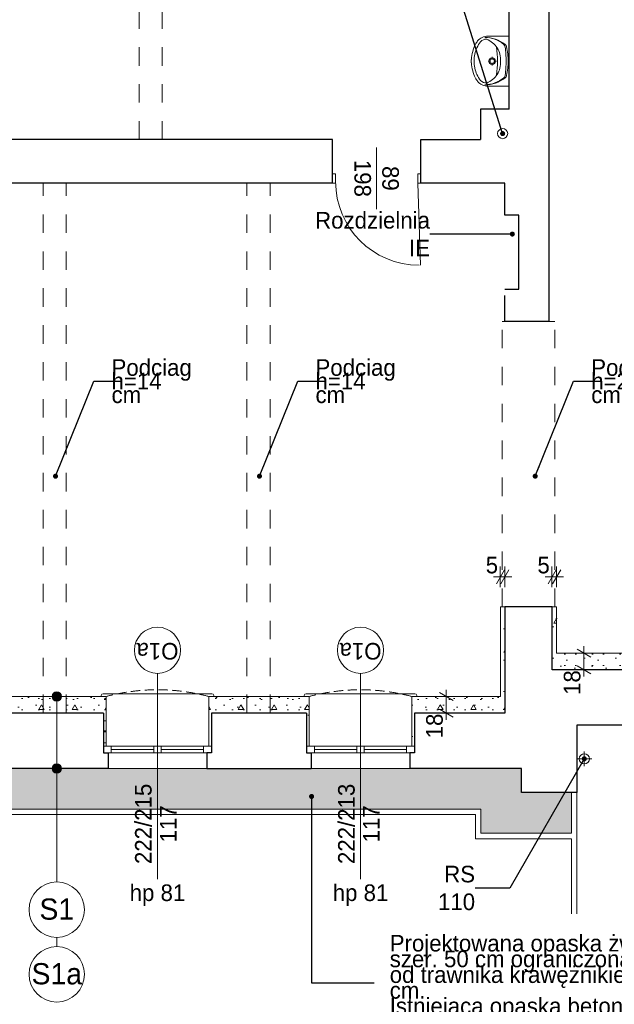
# Model space of a CAD drawing. Extents: x -145259 to -66341, y -2316 to 227384.
# Tile 18 of 141: x -105507 to -99064, y 44510 to 55172. Entities that reach past the tile are written whole.
import ezdxf

# ---------------------------------------------------------------- set-up
doc = ezdxf.new("R2010")
doc.units = 0
doc.header["$MEASUREMENT"] = 0
for name, pattern in [('Dashed', [564.444447, 282.222223, -282.222223]), ('Krawędzie ukryte', [150, 100, -50]), ('Przerywana', [400, 200, -200])]:
    doc.linetypes.add(name, pattern=pattern)
for name, color, linetype in [('Arch ocieplenie', 7, 'Continuous'), ('Arch opisy', 7, 'Continuous'), ('Arch wymiary', 7, 'Continuous'), ('INWENT wyposarzenie', 7, 'Continuous')]:
    doc.layers.add(name, color=color, linetype=linetype)
for name, color, linetype, lineweight in [('Arch ocieplenie_Nr_Pióra__21', 7, 'Continuous', 13), ('Arch opisy okien_Nr_Pióra__21', 7, 'Continuous', 13), ('Arch opisy_Nr_Pióra__1', 7, 'Continuous', 25), ('Arch opisy_Nr_Pióra__21', 7, 'Continuous', 13), ('Arch teren_Nr_Pióra__5', 7, 'Continuous', 13), ('Arch wymiary_Nr_Pióra__21', 7, 'Continuous', 13), ('Arch wymiary_Nr_Pióra__5', 7, 'Continuous', 13), ('INWENT ODWODNIENIE_Nr_Pióra__21', 7, 'Continuous', 13), ('INWENT OPISY_Nr_Pióra__21', 7, 'Continuous', 13), ('INWENT STROPY_Nr_Pióra__21', 7, 'Continuous', 13), ('INWENT wyposarzenie_Nr_Pióra__21', 7, 'Continuous', 13), ('INWENT. DRZWI_Nr_Pióra__21', 7, 'Continuous', 13), ('INWENT. OKNA_Nr_Pióra__21', 7, 'Continuous', 13), ('INWENT.ŚCIANY_Nr_Pióra__1', 7, 'Continuous', 25), ('INWENT.ŚCIANY_Nr_Pióra__21', 7, 'Continuous', 13)]:
    doc.layers.add(name, color=color, linetype=linetype, lineweight=lineweight)
doc.layers.add('Arch okna_Nr_Pióra__82', color=7, linetype='Continuous', lineweight=20, true_color=0xaaaaaa)
doc.layers.add('INWENT kanalizacja_Nr_Pióra__118', color=7, linetype='Continuous', lineweight=13, true_color=0x573938)
doc.styles.add('GENERATED_STYLE_1', font='txt')
doc.styles.add('GENERATED_STYLE_4', font='txt')
doc.styles.add('GENERATED_STYLE_6', font='txt')
doc.styles.add('GENERATED_STYLE_7', font='txt')
doc.styles.add('GENERATED_STYLE_8', font='txt')
doc.dimstyles.new('GENERATED_STYLE__1', dxfattribs={"dimtxt": 179.999995, "dimasz": 114, "dimexe": 0.18, "dimexo": 0, "dimgap": 0.09, "dimtad": 1, "dimdec": 0, "dimlfac": 0.1, "dimzin": 0, "dimdsep": 46, "dimtxsty": 'GENERATED_STYLE_1', "dimblk": 'ARROWHEAD_2', "dimblk1": 'ARROWHEAD_2', "dimblk2": 'ARROWHEAD_2', "dimcen": 0.09, "dimclrd": 7, "dimclre": 7, "dimclrt": 7, "dimazin": 0, "dimtfac": 1, "dimtdec": 4, "dimtmove": 0, "dimatfit": 3, "dimfxl": 0, "dimtolj": 1, "dimtzin": 0, "dimarcsym": 0})
doc.dimstyles.new('GENERATED_STYLE__2', dxfattribs={"dimtxt": 179.999995, "dimasz": 114, "dimexe": 0.18, "dimexo": 0, "dimgap": 0.09, "dimtad": 1, "dimtih": 1, "dimtoh": 1, "dimdec": 0, "dimlfac": 0.1, "dimzin": 0, "dimdsep": 46, "dimtxsty": 'GENERATED_STYLE_1', "dimblk": 'ARROWHEAD_2', "dimblk1": 'ARROWHEAD_2', "dimblk2": 'ARROWHEAD_2', "dimcen": 0.09, "dimclrd": 7, "dimclre": 7, "dimclrt": 7, "dimazin": 0, "dimtfac": 1, "dimtdec": 4, "dimtmove": 0, "dimatfit": 3, "dimfxl": 0, "dimtolj": 1, "dimtzin": 0, "dimarcsym": 0})
doc.dimstyles.new('GENERATED_STYLE__9', dxfattribs={"dimtxt": 0.18, "dimasz": 109.44, "dimexe": 0.18, "dimexo": 0.0625, "dimgap": 0.09, "dimtad": 0, "dimtih": 1, "dimtoh": 1, "dimdec": 4, "dimzin": 0, "dimdsep": 46, "dimcen": 0.09, "dimadec": 0, "dimazin": 0, "dimtfac": 1, "dimtdec": 4, "dimtmove": 0, "dimatfit": 3, "dimldrblk": 'ARROWHEAD_11', "dimfxl": 0, "dimtolj": 1, "dimtzin": 0, "dimarcsym": 0})
pattern_1 = [(0, (0, 0), (0, 623.5383), [60, -300]), (0, (180, 311.8), (0, 623.5383), [60, -300]), (60, (0, 0), (-540, 311.769), [60, -300]), (60, (360, 0), (-540, 311.769), [60, -300]), (120, (60, 0), (540, 311.769), [60, -300]), (120, (420, 0), (540, 311.769), [60, -300]), (0, (0, 60), (0, 120), [0, -120, 0, -180]), (45, (60, 60), (-84.85282, 84.85282), [0, -90, 0, -150])]

# ---------------------------------------------------------------- blocks, each defined once
blk = doc.blocks.new('Ściana_127', base_point=(-100249, 47664))
at = {"layer": 'Arch ocieplenie_Nr_Pióra__21', "linetype": 'Continuous'}
h = blk.add_hatch(dxfattribs=at)
h.set_pattern_fill('Structural_Concrete', color=256, style=0, pattern_type=2)
h.set_pattern_definition(pattern_1)
h.paths.add_polyline_path([(-100249, 47664), (-100249, 48814), (-100299, 48814), (-100299, 47844)], flags=0)
for p, q in [((-100249, 48814), (-100299, 48814)), ((-100299, 48814), (-100299, 47844)), ((-100249, 47664), (-100249, 48814))]:
    blk.add_line(p, q, dxfattribs=at)
blk = doc.blocks.new('Ściana_128', base_point=(-99739, 48134))
at = {"layer": 'Arch ocieplenie_Nr_Pióra__21', "linetype": 'Continuous'}
h = blk.add_hatch(dxfattribs=at)
h.set_pattern_fill('Structural_Concrete', color=256, style=0, pattern_type=2)
h.set_pattern_definition(pattern_1)
h.paths.add_polyline_path([(-99689, 48314), (-99689, 48814), (-99739, 48814), (-99739, 48134)], flags=0)
for p, q in [((-99689, 48814), (-99739, 48814)), ((-99739, 48814), (-99739, 48134)), ((-99689, 48314), (-99689, 48814))]:
    blk.add_line(p, q, dxfattribs=at)
blk = doc.blocks.new('Ściana_139', base_point=(-104599, 47304))
at = {"layer": 'Arch ocieplenie_Nr_Pióra__21', "linetype": 'Continuous'}
h = blk.add_hatch(dxfattribs=at)
h.set_pattern_fill('Structural_Concrete', color=256, style=0, pattern_type=2)
h.set_pattern_definition(pattern_1)
h.paths.add_polyline_path([(-104569, 47304), (-104569, 47844), (-104599, 47664), (-104599, 47304)], flags=0)
for p, q in [((-104569, 47304), (-104569, 47844)), ((-104599, 47664), (-104599, 47304)), ((-104599, 47304), (-104569, 47304))]:
    blk.add_line(p, q, dxfattribs=at)
blk = doc.blocks.new('Ściana_140', base_point=(-103429, 47664))
at = {"layer": 'Arch ocieplenie_Nr_Pióra__21', "linetype": 'Continuous'}
h = blk.add_hatch(dxfattribs=at)
h.set_pattern_fill('Structural_Concrete', color=256, style=0, pattern_type=2)
h.set_pattern_definition(pattern_1)
h.paths.add_polyline_path([(-103459, 47844), (-103459, 47304), (-103429, 47304), (-103429, 47664)], flags=0)
for p, q in [((-103459, 47844), (-103459, 47304)), ((-103429, 47304), (-103429, 47664)), ((-103459, 47304), (-103429, 47304))]:
    blk.add_line(p, q, dxfattribs=at)
blk = doc.blocks.new('Ściana_141', base_point=(-102399, 47304))
at = {"layer": 'Arch ocieplenie_Nr_Pióra__21', "linetype": 'Continuous'}
h = blk.add_hatch(dxfattribs=at)
h.set_pattern_fill('Structural_Concrete', color=256, style=0, pattern_type=2)
h.set_pattern_definition(pattern_1)
h.paths.add_polyline_path([(-102369, 47304), (-102369, 47844), (-102399, 47664), (-102399, 47304)], flags=0)
for p, q in [((-102369, 47304), (-102369, 47844)), ((-102399, 47664), (-102399, 47304)), ((-102399, 47304), (-102369, 47304))]:
    blk.add_line(p, q, dxfattribs=at)
blk = doc.blocks.new('Ściana_142', base_point=(-101229, 47664))
at = {"layer": 'Arch ocieplenie_Nr_Pióra__21', "linetype": 'Continuous'}
h = blk.add_hatch(dxfattribs=at)
h.set_pattern_fill('Structural_Concrete', color=256, style=0, pattern_type=2)
h.set_pattern_definition(pattern_1)
h.paths.add_polyline_path([(-101259, 47844), (-101259, 47304), (-101229, 47304), (-101229, 47664)], flags=0)
for p, q in [((-101259, 47844), (-101259, 47304)), ((-101229, 47304), (-101229, 47664)), ((-101259, 47304), (-101229, 47304))]:
    blk.add_line(p, q, dxfattribs=at)
blk = doc.blocks.new('Ściana_146', base_point=(-99739, 48134))
at = {"layer": 'Arch ocieplenie_Nr_Pióra__21', "linetype": 'Continuous'}
h = blk.add_hatch(dxfattribs=at)
h.set_pattern_fill('Structural_Concrete', color=256, style=0, pattern_type=2)
h.set_pattern_definition(pattern_1)
h.paths.add_polyline_path([(-99739, 48134), (-98499, 48134), (-98469, 48314), (-99689, 48314)], flags=0)
for p, q in [((-98469, 48314), (-99689, 48314)), ((-99739, 48134), (-98499, 48134))]:
    blk.add_line(p, q, dxfattribs=at)
blk = doc.blocks.new('Ściana_147', base_point=(-101229, 47664))
at = {"layer": 'Arch ocieplenie_Nr_Pióra__21', "linetype": 'Continuous'}
h = blk.add_hatch(dxfattribs=at)
h.set_pattern_fill('Structural_Concrete', color=256, style=0, pattern_type=2)
h.set_pattern_definition(pattern_1)
h.paths.add_polyline_path([(-101229, 47664), (-100249, 47664), (-100299, 47844), (-101259, 47844)], flags=0)
for p, q in [((-100299, 47844), (-101259, 47844)), ((-101229, 47664), (-100249, 47664))]:
    blk.add_line(p, q, dxfattribs=at)
blk = doc.blocks.new('Ściana_148', base_point=(-103429, 47664))
at = {"layer": 'Arch ocieplenie_Nr_Pióra__21', "linetype": 'Continuous'}
h = blk.add_hatch(dxfattribs=at)
h.set_pattern_fill('Structural_Concrete', color=256, style=0, pattern_type=2)
h.set_pattern_definition(pattern_1)
h.paths.add_polyline_path([(-103429, 47664), (-102399, 47664), (-102369, 47844), (-103459, 47844)], flags=0)
for p, q in [((-102369, 47844), (-103459, 47844)), ((-103429, 47664), (-102399, 47664))]:
    blk.add_line(p, q, dxfattribs=at)
blk = doc.blocks.new('Ściana_149', base_point=(-105639, 47664))
at = {"layer": 'Arch ocieplenie_Nr_Pióra__21', "linetype": 'Continuous'}
h = blk.add_hatch(dxfattribs=at)
h.set_pattern_fill('Structural_Concrete', color=256, style=0, pattern_type=2)
h.set_pattern_definition(pattern_1)
h.paths.add_polyline_path([(-105639, 47664), (-104599, 47664), (-104569, 47844), (-105669, 47844)], flags=0)
for p, q in [((-104569, 47844), (-105669, 47844)), ((-105639, 47664), (-104599, 47664))]:
    blk.add_line(p, q, dxfattribs=at)
blk = doc.blocks.new('Symbol Umywalka 14_15', base_point=(-100614, 54454))
at = {"layer": 'INWENT wyposarzenie_Nr_Pióra__21', "linetype": 'Continuous'}
for p, q in [((-100204, 54994), (-100432, 54994)), ((-100204, 54454), (-100204, 54994)), ((-100204, 54809), (-100204, 54639)), ((-100404, 54723), (-100432, 54723)), ((-100387, 54769), (-100387, 54740)), ((-100387, 54707), (-100387, 54678)), ((-100342, 54723), (-100370, 54723)), ((-100204, 54454), (-100432, 54454))]:
    blk.add_line(p, q, dxfattribs=at)
for radius in [35, 25]:
    blk.add_circle((-100387, 54723), radius, dxfattribs=at)
for centre, radius, start, end in [((-100286, 54747), 293, 140.7149, 170.0022), ((-100379, 54809), 213, 141.3152, 152.8429), ((-100438, 54856), 137, 87.5448, 141.2546), ((-100452, 54880), 80.9, 86.0694, 139.1984), ((-100462, 54640), 340, 50.7422, 90.9847), ((-100464, 54675), 305, 48.602, 90.7542), ((-100535, 54736), 241, 32.8442, 68.4481), ((-100170, 54710), 444, 153.7403, 175.7948), ((-101314, 54724), 985, 351.1734, 8.8204), ((-100539, 54743), 241, 355.394, 31.0561), ((-100292, 54870), 45, 7.9079, 48.602), ((-100275, 54868), 45, 12.7715, 50.7422), ((-101390, 54717), 1154, 0.3225, 7.9079), ((-100891, 54729), 676, 359.5672, 12.7715), ((-100344, 54724), 270, 175.9876, 184.0124), ((-100170, 54737), 444, 184.2052, 206.2597), ((-100267, 54724), 317, 166.4334, 193.5666), ((-100539, 54704), 241, 328.9439, 4.606), ((-101390, 54729), 1154, 352.1696, 359.755), ((-100891, 54718), 676, 347.306, 0.5103), ((-100286, 54700), 293, 189.9978, 219.2851), ((-100379, 54638), 213, 207.1571, 218.6848), ((-100438, 54591), 137, 218.7454, 272.4552), ((-100452, 54568), 80.9, 220.8016, 273.9306), ((-100464, 54773), 305, 269.3233, 311.4755), ((-100462, 54807), 340, 269.0928, 309.3352), ((-100535, 54711), 241, 291.5519, 327.1558), ((-100291, 54578), 45, 311.4755, 352.1696), ((-100275, 54579), 45, 309.3352, 347.306)]:
    blk.add_arc(centre, radius, start, end, dxfattribs=at)
blk = doc.blocks.new('Linia_14', base_point=(-105104, 47064))
at = {"layer": 'Arch opisy_Nr_Pióra__21', "linetype": 'Continuous'}
blk.add_line((-105104, 47064), (-105104, 45835), dxfattribs=at)
blk.add_circle((-105104, 45535), 300, dxfattribs=at)
blk = doc.blocks.new('Linia_15', base_point=(-105104, 47844))
at = {"layer": 'Arch opisy_Nr_Pióra__21', "linetype": 'Continuous'}
for points in [[(-105054, 47844), (-105058, 47863), (-105069, 47879), (-105085, 47890), (-105104, 47894), (-105124, 47890), (-105140, 47879), (-105151, 47863), (-105154, 47844), (-105151, 47824), (-105140, 47808), (-105124, 47797), (-105104, 47794), (-105085, 47797), (-105069, 47808), (-105058, 47824)], [(-105054, 47064), (-105058, 47083), (-105069, 47099), (-105085, 47110), (-105104, 47114), (-105124, 47110), (-105140, 47099), (-105151, 47083), (-105154, 47064), (-105151, 47044), (-105140, 47028), (-105124, 47017), (-105104, 47014), (-105085, 47017), (-105069, 47028), (-105058, 47044)]]:
    blk.add_hatch(color=256, dxfattribs=at).paths.add_polyline_path(points, flags=0)
blk.add_line((-105104, 47794), (-105104, 47114), dxfattribs=at)
for centre in [(-105104, 47844), (-105104, 47064)]:
    blk.add_circle(centre, 50, dxfattribs=at)
blk = doc.blocks.new('Linia_29', base_point=(-105104, 45535))
at = {"layer": 'Arch opisy_Nr_Pióra__21', "linetype": 'Continuous'}
blk.add_line((-105104, 45235), (-105104, 45135), dxfattribs=at)
for centre in [(-105104, 45535), (-105104, 44835)]:
    blk.add_circle(centre, 300, dxfattribs=at)
blk = doc.blocks.new('*D1236')
at = {"layer": 'Arch wymiary_Nr_Pióra__5', "linetype": 'Continuous'}
for p, q in [((-99281, 48314), (-99506, 48314)), ((-99318, 48270), (-99468, 48357)), ((-99393, 48314), (-99393, 48387)), ((-99393, 48134), (-99393, 48314)), ((-99281, 48134), (-99506, 48134)), ((-99468, 48177), (-99318, 48090)), ((-99393, 48060), (-99393, 48134))]:
    blk.add_line(p, q, dxfattribs=at)
at = {"layer": 'Arch wymiary_Nr_Pióra__21', "insert": (-99429, 47860), "char_height": 180, "attachment_point": 7, "rotation": 90, "style": 'GENERATED_STYLE_1'}
blk.add_mtext('{18}', dxfattribs=at)
blk = doc.blocks.new('ARROWHEAD_2')
at = {"color": 0, "linetype": 'Continuous', "lineweight": 0}
for p, q in [((0, 0), (-1, 0)), ((-0.378, -0.655), (0.378, 0.655))]:
    blk.add_line(p, q, dxfattribs=at)
blk = doc.blocks.new('*D1237')
at = {"layer": 'Arch wymiary_Nr_Pióra__5', "linetype": 'Continuous'}
for p, q in [((-100809, 47800), (-100959, 47887)), ((-100884, 47844), (-100884, 47917)), ((-100772, 47844), (-100997, 47844)), ((-100884, 47664), (-100884, 47844)), ((-100772, 47664), (-100997, 47664)), ((-100959, 47707), (-100809, 47620)), ((-100884, 47590), (-100884, 47664))]:
    blk.add_line(p, q, dxfattribs=at)
at = {"layer": 'Arch wymiary_Nr_Pióra__21', "insert": (-100920, 47390), "char_height": 180, "attachment_point": 7, "rotation": 90, "style": 'GENERATED_STYLE_1'}
blk.add_mtext('{18}', dxfattribs=at)
blk = doc.blocks.new('*D1261')
at = {"layer": 'Arch wymiary_Nr_Pióra__5', "linetype": 'Continuous'}
for p, q in [((-99782, 49063), (-99695, 49213)), ((-99739, 49026), (-99739, 49251)), ((-99645, 49213), (-99732, 49063)), ((-99689, 49026), (-99689, 49251)), ((-99812, 49138), (-99739, 49138)), ((-99739, 49138), (-99689, 49138)), ((-99689, 49138), (-99615, 49138))]:
    blk.add_line(p, q, dxfattribs=at)
at = {"layer": 'Arch wymiary_Nr_Pióra__21', "insert": (-99897, 49174), "char_height": 180, "attachment_point": 7, "style": 'GENERATED_STYLE_1'}
blk.add_mtext('{5}', dxfattribs=at)
blk = doc.blocks.new('*D1262')
at = {"layer": 'Arch wymiary_Nr_Pióra__5', "linetype": 'Continuous'}
for p, q in [((-100342, 49063), (-100255, 49213)), ((-100299, 49026), (-100299, 49251)), ((-100205, 49213), (-100292, 49063)), ((-100249, 49026), (-100249, 49251)), ((-100372, 49138), (-100299, 49138)), ((-100299, 49138), (-100249, 49138)), ((-100249, 49138), (-100175, 49138))]:
    blk.add_line(p, q, dxfattribs=at)
at = {"layer": 'Arch wymiary_Nr_Pióra__21', "insert": (-100457, 49174), "char_height": 180, "attachment_point": 7, "style": 'GENERATED_STYLE_1'}
blk.add_mtext('{5}', dxfattribs=at)
blk = doc.blocks.new('ARROWHEAD_11')
at = {"color": 0, "linetype": 'Continuous', "lineweight": 0}
blk.add_line((0, 0), (-1, 0), dxfattribs=at)
at = {"color": 0, "linetype": 'Continuous', "lineweight": 0, "const_width": 0.25, "flags": 128}
blk.add_lwpolyline([(-0.125, 0, 1), (0.125, 0, 1)], format="xyb", close=True, dxfattribs=at)

msp = doc.modelspace()

# ---------------------------------------------------------------- hatches: boundary and pattern name
at = {"layer": 'Arch okna_Nr_Pióra__82', "linetype": 'Continuous'}
h = msp.add_hatch(dxfattribs=at)
h.set_pattern_fill('Render', color=256, style=0, pattern_type=2)
h.set_pattern_definition([(45, (0, 350), (-111.36932, 111.36932), [0, -105, 0, -157.5]), (110, (350, 350), (148.00159, 53.86817), [0, -77, 0, -133])])
h.paths.add_polyline_path([(-115148.7, 47553.6), (-115638.7, 47553.6), (-115638.7, 46363.6), (-114108.7, 46363.6), (-114108.7, 46623.6), (-100508.7, 46623.6), (-100508.7, 46363.6), (-99528.7, 46363.6), (-99528.7, 46803.6), (-100068.7, 46803.6), (-100068.7, 47063.6), (-113368.7, 47063.6), (-114548.7, 47063.6), (-114548.7, 46803.6), (-115148.7, 46803.6)], flags=0)

# ---------------------------------------------------------------- linework, layer by layer
at = {"layer": 'Arch opisy okien_Nr_Pióra__21', "linetype": 'Continuous'}
for centre in [(-104013.7, 48343.6), (-101813.7, 48343.6)]:
    msp.add_circle(centre, 250, dxfattribs=at)
at = {"layer": 'Arch teren_Nr_Pióra__5', "linetype": 'Continuous'}
for p, q in [((-99528.7, 46803.6), (-99528.7, 46363.6)), ((-99468.7, 46803.6), (-99468.7, 45489.6)), ((-100508.7, 46623.6), (-114108.7, 46623.6)), ((-100508.7, 46623.6), (-100508.7, 46363.6)), ((-100568.7, 46563.6), (-114048.7, 46563.6)), ((-100568.7, 46563.6), (-100568.7, 46303.6)), ((-99528.7, 46303.6), (-100568.7, 46303.6)), ((-99528.7, 46363.6), (-100508.7, 46363.6)), ((-99528.7, 46303.6), (-99528.7, 45489.6))]:
    msp.add_line(p, q, dxfattribs=at)
at = {"layer": 'INWENT kanalizacja_Nr_Pióra__118', "linetype": 'Continuous'}
msp.add_circle((-100273.7, 53938.6), 55, dxfattribs=at)
at = {"layer": 'INWENT ODWODNIENIE_Nr_Pióra__21', "linetype": 'Continuous'}
for p, q in [((-99388.7, 47088.6), (-99388.7, 47248.6)), ((-99468.7, 47168.6), (-99308.7, 47168.6))]:
    msp.add_line(p, q, dxfattribs=at)
msp.add_circle((-99388.7, 47168.6), 55, dxfattribs=at)
at = {"layer": 'INWENT OPISY_Nr_Pióra__21', "linetype": 'Continuous'}
for p, q in [((-101638.7, 53118.6), (-101638.7, 53788.6)), ((-104013.7, 48093.6), (-104013.7, 45863.6)), ((-101813.7, 48093.6), (-101813.7, 45863.6))]:
    msp.add_line(p, q, dxfattribs=at)
at = {"layer": 'INWENT STROPY_Nr_Pióra__21', "linetype": 'Przerywana'}
for p, q in [((-104213.7, 53873.6), (-104213.7, 61383.6)), ((-103963.7, 53873.6), (-103963.7, 61383.6)), ((-105253.7, 47663.6), (-105253.7, 53403.6)), ((-105003.7, 47663.6), (-105003.7, 53403.6)), ((-103043.7, 47663.6), (-103043.7, 53403.6)), ((-102793.7, 47663.6), (-102793.7, 53403.6)), ((-100278.7, 48813.6), (-100278.7, 51903.6)), ((-100278.7, 51903.6), (-99708.7, 51903.6)), ((-99708.7, 48813.6), (-99708.7, 51903.6)), ((-99708.7, 48813.6), (-100278.7, 48813.6))]:
    msp.add_line(p, q, dxfattribs=at)
at = {"layer": 'INWENT. DRZWI_Nr_Pióra__21', "linetype": 'Continuous'}
for p, q in [((-102083.7, 53503.6), (-102118.7, 53503.6)), ((-102083.7, 53403.6), (-102083.7, 53503.6)), ((-101193.7, 53403.6), (-101193.7, 53503.6)), ((-101193.7, 53503.6), (-101158.7, 53503.6)), ((-102083.7, 53403.6), (-102118.7, 53403.6)), ((-101193.7, 53403.6), (-101163.7, 52513.6)), ((-101193.7, 53403.6), (-101158.7, 53403.6))]:
    msp.add_line(p, q, dxfattribs=at)
msp.add_arc((-101178.7, 53418.6), 905.1, 180, 270, dxfattribs=at)
at = {"layer": 'INWENT. OKNA_Nr_Pióra__21', "linetype": 'Continuous'}
for p, q in [((-104603.7, 47873.6), (-103423.7, 47873.6)), ((-102403.7, 47873.6), (-101223.7, 47873.6)), ((-104623.7, 47853.6), (-104623.7, 47843.6)), ((-103403.7, 47853.6), (-103403.7, 47843.6)), ((-102423.7, 47853.6), (-102423.7, 47843.6)), ((-101203.7, 47853.6), (-101203.7, 47843.6)), ((-103433.7, 47303.6), (-104593.7, 47303.6)), ((-104593.7, 47233.6), (-103433.7, 47233.6)), ((-104513.7, 47233.6), (-104513.7, 47303.6)), ((-104053.7, 47268.6), (-104513.7, 47268.6)), ((-104053.7, 47233.6), (-104053.7, 47303.6)), ((-103973.7, 47233.6), (-103973.7, 47303.6)), ((-103513.7, 47268.6), (-103973.7, 47268.6)), ((-103513.7, 47233.6), (-103513.7, 47303.6)), ((-101233.7, 47303.6), (-102393.7, 47303.6)), ((-102393.7, 47233.6), (-101233.7, 47233.6)), ((-102313.7, 47233.6), (-102313.7, 47303.6)), ((-101853.7, 47268.6), (-102313.7, 47268.6)), ((-101853.7, 47233.6), (-101853.7, 47303.6)), ((-101773.7, 47233.6), (-101773.7, 47303.6)), ((-101313.7, 47268.6), (-101773.7, 47268.6)), ((-101313.7, 47233.6), (-101313.7, 47303.6))]:
    msp.add_line(p, q, dxfattribs=at)
for centre, start, end in [((-104603.7, 47853.6), 90, 180), ((-103423.7, 47853.6), 0, 90), ((-102403.7, 47853.6), 90, 180), ((-101223.7, 47853.6), 0, 90)]:
    msp.add_arc(centre, 20, start, end, dxfattribs=at)
at = {"layer": 'INWENT.ŚCIANY_Nr_Pióra__1', "linetype": 'Continuous'}
for p, q in [((-100203.7, 54203.6), (-100203.7, 61383.6)), ((-99768.7, 51903.6), (-99768.7, 58933.6)), ((-100203.7, 54203.6), (-100513.7, 54203.6)), ((-100513.7, 54203.6), (-100513.7, 53873.6)), ((-102118.7, 53873.6), (-106778.7, 53873.6)), ((-102118.7, 53403.6), (-102118.7, 53873.6)), ((-101158.7, 53403.6), (-101158.7, 53873.6)), ((-101158.7, 53873.6), (-100513.7, 53873.6)), ((-102118.7, 53403.6), (-106768.7, 53403.6)), ((-100248.7, 53403.6), (-101158.7, 53403.6)), ((-100248.7, 53053.6), (-100248.7, 53403.6)), ((-100098.7, 53053.6), (-100248.7, 53053.6)), ((-100098.7, 52253.6), (-100098.7, 53053.6)), ((-100248.7, 52253.6), (-100098.7, 52253.6)), ((-99768.7, 51903.6), (-100248.7, 51903.6)), ((-99738.7, 48813.6), (-100248.7, 48813.6)), ((-100248.7, 48813.6), (-100248.7, 47663.6)), ((-99738.7, 48133.6), (-99738.7, 48813.6)), ((-98498.7, 48133.6), (-99738.7, 48133.6)), ((-104598.7, 47663.6), (-105638.7, 47663.6)), ((-104598.7, 47663.6), (-104598.7, 47233.6)), ((-103428.7, 47663.6), (-103428.7, 47233.6)), ((-102398.7, 47663.6), (-103428.7, 47663.6)), ((-102398.7, 47663.6), (-102398.7, 47233.6)), ((-100248.7, 47663.6), (-101228.7, 47663.6)), ((-101228.7, 47663.6), (-101228.7, 47233.6)), ((-98468.7, 47533.6), (-99468.7, 47533.6)), ((-99468.7, 47533.6), (-99468.7, 46803.6)), ((-104598.7, 47233.6), (-104548.7, 47233.6)), ((-104548.7, 47233.6), (-104548.7, 47063.6)), ((-103428.7, 47233.6), (-103478.7, 47233.6)), ((-103478.7, 47233.6), (-103478.7, 47063.6)), ((-102398.7, 47233.6), (-102348.7, 47233.6)), ((-102348.7, 47233.6), (-102348.7, 47063.6)), ((-101228.7, 47233.6), (-101278.7, 47233.6)), ((-101278.7, 47233.6), (-101278.7, 47063.6)), ((-104548.7, 47063.6), (-105688.7, 47063.6)), ((-103478.7, 47063.6), (-102348.7, 47063.6)), ((-100068.7, 47063.6), (-101278.7, 47063.6)), ((-100068.7, 46803.6), (-100068.7, 47063.6)), ((-99468.7, 46803.6), (-100068.7, 46803.6))]:
    msp.add_line(p, q, dxfattribs=at)
at = {"layer": 'INWENT.ŚCIANY_Nr_Pióra__1', "linetype": 'Dashed'}
msp.add_line((-100248.7, 51903.6), (-100248.7, 52253.6), dxfattribs=at)
at = {"layer": 'INWENT.ŚCIANY_Nr_Pióra__21', "linetype": 'Continuous'}
for p, q in [((-104548.7, 47063.6), (-103478.7, 47063.6)), ((-102348.7, 47063.6), (-101278.7, 47063.6))]:
    msp.add_line(p, q, dxfattribs=at)
at = {"layer": 'INWENT.ŚCIANY_Nr_Pióra__21', "linetype": 'Krawędzie ukryte'}
for centre in [(-104013.7, 45755.1), (-101813.7, 45755.1)]:
    msp.add_arc(centre, 2161, 75.118, 104.882, dxfattribs=at)

# ---------------------------------------------------------------- block references
at = {"layer": 'Arch ocieplenie'}
for name, p in [('Ściana_127', (-100248.7, 47663.6)), ('Ściana_128', (-99738.7, 48133.6)), ('Ściana_146', (-99738.7, 48133.6)), ('Ściana_149', (-105638.7, 47663.6)), ('Ściana_139', (-104598.7, 47303.6)), ('Ściana_140', (-103428.7, 47663.6)), ('Ściana_148', (-103428.7, 47663.6)), ('Ściana_141', (-102398.7, 47303.6)), ('Ściana_142', (-101228.7, 47663.6)), ('Ściana_147', (-101228.7, 47663.6))]:
    msp.add_blockref(name, p, dxfattribs=at)
at = {"layer": 'Arch opisy', "linetype": 'Continuous'}
for name, p in [('Linia_15', (-105104.5, 47843.6)), ('Linia_14', (-105104.5, 47063.6)), ('Linia_29', (-105104.5, 45534.6))]:
    msp.add_blockref(name, p, dxfattribs=at)
at = {"layer": 'INWENT wyposarzenie', "color": 104, "linetype": 'Continuous', "lineweight": 20, "true_color": 0x029e21}
msp.add_blockref('Symbol Umywalka 14_15', (-100613.7, 54453.6), dxfattribs=at)

# ---------------------------------------------------------------- texts
at = {"layer": 'Arch opisy okien_Nr_Pióra__21', "linetype": 'Continuous', "char_height": 180, "attachment_point": 2, "rotation": 180, "style": 'GENERATED_STYLE_8'}
for insert in [(-104013.7, 48243.3), (-101813.7, 48243.3)]:
    msp.add_mtext('{O1a}', dxfattribs=dict(at, insert=insert))
at = {"layer": 'Arch opisy_Nr_Pióra__1', "linetype": 'Continuous', "char_height": 230, "attachment_point": 2, "style": 'GENERATED_STYLE_6'}
for s, insert in [('{S1}', (-105104.5, 45656)), ('{S1a}', (-105104.5, 44956))]:
    msp.add_mtext(s, dxfattribs=dict(at, insert=insert))
at = {"layer": 'Arch opisy_Nr_Pióra__21', "linetype": 'Continuous', "insert": (-101497.3, 44719), "char_height": 180, "width": 3603.39, "attachment_point": 4, "line_spacing_factor": 0.567403, "style": 'GENERATED_STYLE_6'}
msp.add_mtext('{Projektowana opaska żwirowa\\Pszer. 50 cm ograniczona \\Pod trawnika krawężnikiem sze. 6 cm.\\PIstniejąca opaska betonowa \\Pdo usunęcia}', dxfattribs=at)
at = {"layer": 'INWENT OPISY_Nr_Pióra__21', "linetype": 'Continuous', "char_height": 180, "width": 1346.334, "attachment_point": 2, "style": 'GENERATED_STYLE_7'}
for s, insert, rotation, line_spacing_factor in [('{89\\P198}', (-101397.9, 53453.6), 270, 1.007581), ('{222/215\\P117}', (-104257, 46463.6), 90, 0.900338), ('{222/213\\P117}', (-102057, 46463.6), 90, 0.900338)]:
    msp.add_mtext(s, dxfattribs=dict(at, insert=insert, rotation=rotation, line_spacing_factor=line_spacing_factor))
at = {"layer": 'INWENT OPISY_Nr_Pióra__21', "linetype": 'Continuous', "char_height": 180, "attachment_point": 6}
for s, insert, width, style in [('{Rozdzielnia IE}', (-101061.3, 52850), 1328.19, 'GENERATED_STYLE_4'), ('{RS 110}', (-100572.4, 45768.9), 692.895, 'GENERATED_STYLE_6')]:
    msp.add_mtext(s, dxfattribs=dict(at, insert=insert, width=width, style=style))
at = {"layer": 'INWENT OPISY_Nr_Pióra__21', "linetype": 'Continuous', "char_height": 180, "width": 803.012, "attachment_point": 4, "style": 'GENERATED_STYLE_4'}
for s, insert, line_spacing_factor in [('{Podciag\\Ph=14 cm}', (-104511.4, 51257), 0.491192), ('{Podciag\\Ph=14 cm}', (-102301.4, 51257), 0.491192), ('{Podciag\\Ph=23 cm}', (-99313.6, 51256.9), 0.491295)]:
    msp.add_mtext(s, dxfattribs=dict(at, insert=insert, line_spacing_factor=line_spacing_factor))
at = {"layer": 'INWENT OPISY_Nr_Pióra__21', "linetype": 'Continuous', "char_height": 180, "attachment_point": 2, "style": 'GENERATED_STYLE_7'}
for insert in [(-104013.7, 45808.3), (-101813.7, 45808.3)]:
    msp.add_mtext('{hp 81}', dxfattribs=dict(at, insert=insert))

# ---------------------------------------------------------------- dimensions: what is measured, and where the dimension line sits
at = {"layer": 'Arch wymiary', "linetype": 'Continuous'}
for base, p1, p2, picture, middle in [((-100298.7, 49138.3), (-100298.7, 48238.6), (-100248.7, 48238.6), '*D1262', (-100389, 49264.3)), ((-99738.7, 49138.3), (-99738.7, 48473.6), (-99688.7, 48473.6), '*D1261', (-99829, 49264.3))]:
    dim = msp.add_linear_dim(base=base, p1=p1, p2=p2, dimstyle='GENERATED_STYLE__2', dxfattribs=at)
    dim.commit()
    dim.dimension.update_dxf_attribs({"geometry": picture, "text_midpoint": middle})
for base, p1, p2, picture, middle in [((-99393, 48133.6), (-99118.7, 48133.6), (-99118.7, 48313.6), '*D1236', (-99519, 47996.4)), ((-100884, 47663.6), (-100738.7, 47663.6), (-100738.7, 47843.6), '*D1237', (-101010, 47526.4))]:
    dim = msp.add_linear_dim(base=base, p1=p1, p2=p2, angle=90, dimstyle='GENERATED_STYLE__1', dxfattribs=at)
    dim.commit()
    dim.dimension.update_dxf_attribs({"geometry": picture, "text_midpoint": middle})

# ---------------------------------------------------------------- leaders
at = {"layer": 'Arch opisy_Nr_Pióra__21', "linetype": 'Continuous', "annotation_type": 0, "has_hookline": 1, "hookline_direction": 1, "text_width": 3505.7}
msp.add_leader([(-102343.7, 46760.5), (-102343.7, 44741.8), (-101667, 44741.8)], dimstyle='GENERATED_STYLE__9', dxfattribs=at)
at = {"layer": 'INWENT OPISY_Nr_Pióra__21', "linetype": 'Continuous', "annotation_type": 0, "has_hookline": 1, "hookline_direction": 1}
for points, text_width in [([(-100273.7, 53938.6), (-100876.4, 55857.2), (-101449.4, 55857.2)], 1328.6), ([(-100168.9, 52850.5), (-101061.2, 52850)], 1414.3), ([(-105118.4, 50228.8), (-104703.7, 51257.5), (-104400.7, 51257.5)], 985.7), ([(-102908.4, 50228.8), (-102493.7, 51257.5), (-102190.7, 51257.5)], 985.7), ([(-99920.6, 50228.8), (-99505.9, 51257.5), (-99202.9, 51257.5)], 985.7), ([(-99388.7, 47168.6), (-100197.4, 45768.9), (-100572.3, 45768.9)], 437.1)]:
    msp.add_leader(points, dimstyle='GENERATED_STYLE__9', dxfattribs=dict(at, text_width=text_width))

doc.saveas('drawing.dxf')
